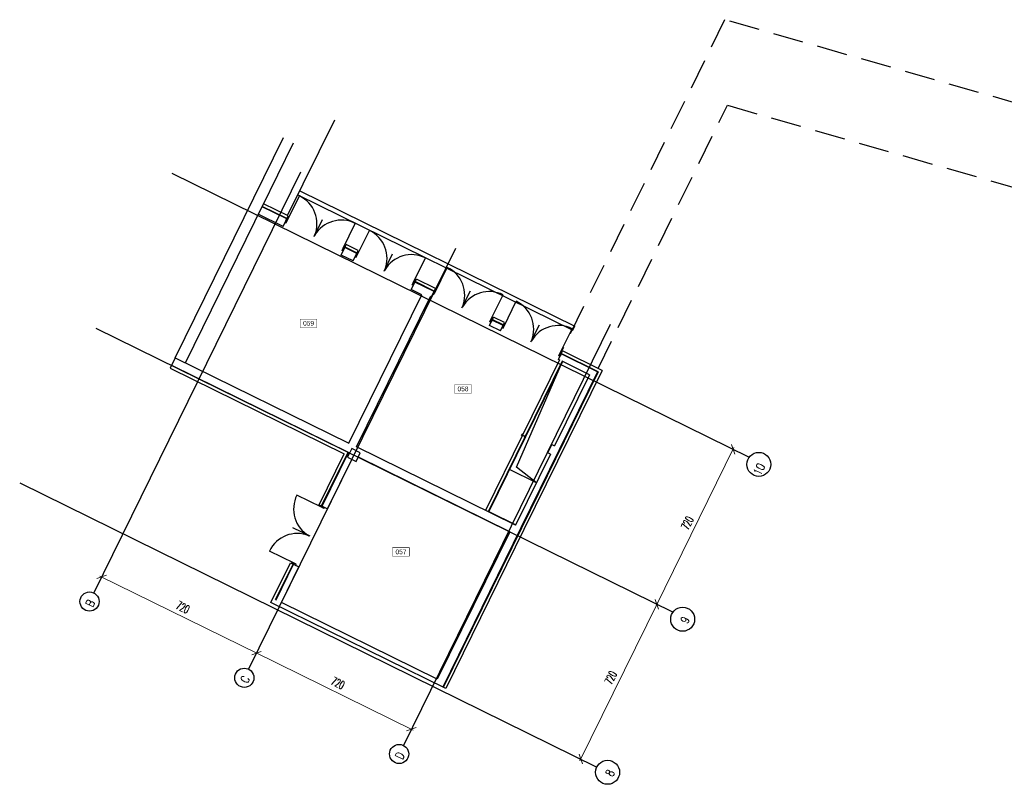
# Model space of a CAD drawing. Header units: centimetres. Extents: x -228435 to 56419, y -89367 to 477256.
# Tile 18 of 53: x -123890 to -82798, y 31063 to 62956. Entities that reach past the tile are written whole.
import ezdxf
from ezdxf.enums import TextEntityAlignment as Align

# ---------------------------------------------------------------- set-up
doc = ezdxf.new("R2010")
doc.units = ezdxf.units.CM
doc.header["$LTSCALE"] = 50
doc.header["$PDMODE"] = 35
doc.header["$PDSIZE"] = 0.1
for name, pattern in [('Kondygnacja -1$0$HIDDEN', [9.525, 6.35, -3.175]), ('Legenda rzuty$0$PHANTOM2', [31.75, 15.875, -3.175, 3.175, -3.175, 3.175, -3.175]), ('Osie rzutów$0$DASHDOT2', [12.7, 6.35, -3.175, 0, -3.175])]:
    doc.linetypes.add(name, pattern=pattern)
doc.layers.get('0').update_dxf_attribs({"color": 8})
doc.layers.get('DEFPOINTS').update_dxf_attribs({"color": 8})
for name, color, linetype in [('Kondygnacja -1$0$ARCH_MUROWANE_IST', 8, 'Continuous'), ('Kondygnacja -1$0$ARCH_NIEWIDOK_IST', 8, 'Kondygnacja -1$0$HIDDEN'), ('Kondygnacja -1$0$ARCH_STAL_IST', 8, 'Continuous'), ('Kondygnacja -1$0$ARCH_WIDOK_IST', 8, 'Continuous'), ('Kondygnacja -1$0$ARCH_ŚLUSARKA_DRZWI_IST', 8, 'Continuous'), ('Kondygnacja -1$0$ARCH_ŻELBET_IST', 8, 'Continuous'), ('Legenda rzuty$0$ARCH_ODWODNIENIE', 8, 'Legenda rzuty$0$PHANTOM2'), ('Osie rzutów$0$ARCH_INFO_OSIE_IST', 8, 'Osie rzutów$0$DASHDOT2'), ('Osie rzutów$0$ARCH_INFO_OSIE_OPISY_IST', 8, 'Continuous'), ('Pomieszczenia -1$0$ARCH_INFO_AREA_ETYKIETY_200', 8, 'Continuous')]:
    doc.layers.add(name, color=color, linetype=linetype)
doc.layers.add('Osie rzutów$0$ARCH_INFO_WYMIARY', color=8, linetype='Continuous', lineweight=9)
doc.styles.add('Legenda rzuty$0$wymiary_cuprum', font='Romans.shx', dxfattribs={"width": 0.6})
doc.styles.add('Osie rzutów$0$ROMANS-250-CM', font='romans.shx', dxfattribs={"width": 0.8, "height": 50})
doc.styles.add('Osie rzutów$0$wymiary_cuprum', font='Romans.shx', dxfattribs={"width": 0.6})
doc.styles.add('Pomieszczenia -1$0$Arial', font='ARIAL.TTF')
doc.dimstyles.new('Osie rzutów$0$ARCH_ CT', dxfattribs={"dimtxt": 20, "dimasz": 20, "dimexe": 12, "dimexo": 20, "dimgap": 5, "dimtad": 1, "dimdec": 1, "dimrnd": 0.5, "dimzin": 9, "dimdsep": 46, "dimtxsty": 'Osie rzutów$0$wymiary_cuprum', "dimblk": 'Osie rzutów$0$_Oblique', "dimcen": 8, "dimdle": 12, "dimclrd": 256, "dimclre": 256, "dimclrt": 55, "dimadec": 1, "dimazin": 0, "dimtfac": 1, "dimtdec": 1, "dimtmove": 1, "dimatfit": 2, "dimldrblk": 'Osie rzutów$0$_Dot', "dimfxl": 0, "dimtolj": 1, "dimtzin": 0, "dimlwd": -1, "dimlwe": -1, "dimarcsym": 0})

# ---------------------------------------------------------------- blocks, each defined once
blk = doc.blocks.new('Legenda rzuty_1')
at = {"layer": 'Legenda rzuty$0$ARCH_ODWODNIENIE', "color": 55, "insert": (3353.1, 8271.1), "char_height": 20, "attachment_point": 1, "style": 'Legenda rzuty$0$wymiary_cuprum'}
blk.add_mtext('\\A1;', dxfattribs=at)
blk = doc.blocks.new('Pomieszczenia -1$0$etykieta_numer')
at = {"color": 0, "linetype": 'ByBlock', "const_width": 2.44}
blk.add_lwpolyline([(-50, -50), (-50, 0), (50, 0), (50, -50)], close=True, dxfattribs=at)
at = {"color": 0, "linetype": 'ByBlock', "style": 'Pomieszczenia -1$0$Arial'}
blk.add_attdef('AECAREA:NUMER_LOKALU', text='', height=28, dxfattribs=at).set_placement((0, -25), align=Align.MIDDLE)
blk = doc.blocks.new('Osie rzutów$0$_Oblique')
at = {"color": 0, "linetype": 'ByBlock', "lineweight": -2}
blk.add_line((-0.5, -0.5), (0.5, 0.5), dxfattribs=at)
blk = doc.blocks.new('*D1217')
at = {"layer": 'DEFPOINTS', "color": 0}
for p in [(2384.3, 8357.5), (2414, 8342.9), (2096.2, 7696.8)]:
    blk.add_point(p, dxfattribs=at)
at = {"layer": 'Osie rzutów$0$ARCH_INFO_WYMIARY'}
for p, q in [((2062.9, 7704.3), (2387.8, 8364.7)), ((2400.6, 8349.5), (2377.1, 8361)), ((2082.7, 7703.4), (2059.3, 7715))]:
    blk.add_line(p, q, dxfattribs=at)
at = {"layer": 'Osie rzutów$0$ARCH_INFO_WYMIARY', "xscale": 30, "yscale": 30, "zscale": 30}
for p, rotation in [((2384.3, 8357.5), 63.80570319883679), ((2066.4, 7711.4), 243.8057031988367)]:
    blk.add_blockref('Osie rzutów$0$_Oblique', p, dxfattribs=dict(at, rotation=rotation))
at = {"layer": 'Osie rzutów$0$ARCH_INFO_WYMIARY', "color": 55, "insert": (2191.7, 8051), "char_height": 35, "attachment_point": 5, "rotation": 63.8057, "style": 'Osie rzutów$0$wymiary_cuprum'}
blk.add_mtext('\\A1;720', dxfattribs=at)
blk = doc.blocks.new('Osie rzutów$0$_Dot')
at = {"color": 0, "linetype": 'ByBlock', "lineweight": -2}
blk.add_line((-0.5, 0), (-1, 0), dxfattribs=at)
at = {"color": 0, "linetype": 'ByBlock', "const_width": 0.5}
blk.add_lwpolyline([(-0.25, 0, 1), (0.25, 0, 1)], format="xyb", close=True, dxfattribs=at)
blk = doc.blocks.new('*D1218')
at = {"layer": 'DEFPOINTS', "color": 0}
for p in [(2702.1, 9003.6), (2731.8, 8988.9), (2414, 8342.9)]:
    blk.add_point(p, dxfattribs=at)
at = {"layer": 'Osie rzutów$0$ARCH_INFO_WYMIARY'}
for p, q in [((2380.7, 8350.3), (2705.6, 9010.7)), ((2718.4, 8995.5), (2694.9, 9007.1)), ((2400.6, 8349.5), (2377.1, 8361))]:
    blk.add_line(p, q, dxfattribs=at)
at = {"layer": 'Osie rzutów$0$ARCH_INFO_WYMIARY', "xscale": 30, "yscale": 30, "zscale": 30}
for p, rotation in [((2702.1, 9003.6), 63.80570319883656), ((2384.3, 8357.5), 243.8057031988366)]:
    blk.add_blockref('Osie rzutów$0$_Oblique', p, dxfattribs=dict(at, rotation=rotation))
at = {"layer": 'Osie rzutów$0$ARCH_INFO_WYMIARY', "color": 55, "insert": (2511.3, 8696.2), "char_height": 35, "attachment_point": 5, "rotation": 63.8057, "style": 'Osie rzutów$0$wymiary_cuprum'}
blk.add_mtext('\\A1;720', dxfattribs=at)
blk = doc.blocks.new('*D1219')
at = {"layer": 'DEFPOINTS', "color": 0}
for p in [(713.3, 8153.8), (695, 8116.6), (1341, 7798.8)]:
    blk.add_point(p, dxfattribs=at)
at = {"layer": 'Osie rzutów$0$ARCH_INFO_WYMIARY'}
for p, q in [((701.6, 8130.1), (716.8, 8161)), ((1366.5, 7832.4), (706.1, 8157.3)), ((1347.7, 7812.3), (1362.9, 7843.1))]:
    blk.add_line(p, q, dxfattribs=at)
at = {"layer": 'Osie rzutów$0$ARCH_INFO_WYMIARY', "xscale": 30, "yscale": 30, "zscale": 30}
for p, rotation in [((713.3, 8153.8), 153.8057031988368), ((1359.3, 7836), 333.8057031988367)]:
    blk.add_blockref('Osie rzutów$0$_Oblique', p, dxfattribs=dict(at, rotation=rotation))
at = {"layer": 'Osie rzutów$0$ARCH_INFO_WYMIARY', "color": 55, "insert": (1052.9, 8028.5), "char_height": 35, "attachment_point": 5, "rotation": 333.8057, "style": 'Osie rzutów$0$wymiary_cuprum'}
blk.add_mtext('\\A1;720', dxfattribs=at)
blk = doc.blocks.new('*D1220')
at = {"layer": 'DEFPOINTS', "color": 0}
for p in [(67.2, 8471.6), (48.9, 8434.4), (695, 8116.6)]:
    blk.add_point(p, dxfattribs=at)
at = {"layer": 'Osie rzutów$0$ARCH_INFO_WYMIARY'}
for p, q in [((55.6, 8447.9), (70.7, 8478.8)), ((720.5, 8150.3), (60, 8475.1)), ((701.6, 8130.1), (716.8, 8161))]:
    blk.add_line(p, q, dxfattribs=at)
at = {"layer": 'Osie rzutów$0$ARCH_INFO_WYMIARY', "xscale": 30, "yscale": 30, "zscale": 30}
for p, rotation in [((67.2, 8471.6), 153.8057031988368), ((713.3, 8153.8), 333.8057031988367)]:
    blk.add_blockref('Osie rzutów$0$_Oblique', p, dxfattribs=dict(at, rotation=rotation))
at = {"layer": 'Osie rzutów$0$ARCH_INFO_WYMIARY', "color": 55, "insert": (405.9, 8344.6), "char_height": 35, "attachment_point": 5, "rotation": 333.8057, "style": 'Osie rzutów$0$wymiary_cuprum'}
blk.add_mtext('\\A1;720', dxfattribs=at)
blk = doc.blocks.new('Osie rzutów')
at = {"layer": 'Osie rzutów$0$ARCH_INFO_OSIE_IST', "ltscale": 10}
for p, q in [((897.38, 10159.15), (34.11, 8404.31)), ((360.61, 10155.42), (2769.38, 8970.46)), ((1543.44, 9841.33), (680.17, 8086.49)), ((42.79, 9509.36), (2451.56, 8324.4)), ((2189.5, 9523.51), (1326.23, 7768.67)), ((-275.03, 8863.3), (2133.74, 7678.34))]:
    blk.add_line(p, q, dxfattribs=at)
at = {"layer": 'Osie rzutów$0$ARCH_INFO_OSIE_OPISY_IST'}
for centre, radius in [((2809.59, 8940.73), 50), ((16.46, 8368.42), 40), ((2491.76, 8294.66), 50), ((662.51, 8050.6), 40), ((1308.57, 7732.78), 40), ((2178.61, 7656.27), 50)]:
    blk.add_circle(centre, radius, dxfattribs=at)
at = {"layer": 'Osie rzutów$0$ARCH_INFO_OSIE_OPISY_IST', "style": 'Osie rzutów$0$ROMANS-250-CM', "width": 0.8}
for s, p in [('10', (2816.15, 8891.14)), ('B', (29.56, 8342.44)), ('9', (2512.14, 8273.16)), ('C', (675.61, 8024.62)), ('D', (1321.67, 7706.8)), ('8', (2198.99, 7634.77))]:
    blk.add_text(s, height=35, rotation=63.8057, dxfattribs=at).set_placement(p)
at = {"layer": 'Osie rzutów$0$ARCH_INFO_WYMIARY'}
for base, p1, p2, angle, picture, middle in [((2702.09, 9003.56), (2414.01, 8342.87), (2731.83, 8988.93), 243.8057, '*D1218', (2511.32, 8696.2)), ((67.22, 8471.61), (694.99, 8116.61), (48.93, 8434.43), 333.8057, '*D1220', (405.92, 8344.55))]:
    dim = blk.add_linear_dim(base=base, p1=p1, p2=p2, angle=angle, dimstyle='Osie rzutów$0$ARCH_ CT', override={"dimtxt": 35, "dimasz": 30, "dimexe": 8, "dimexo": 15, "dimgap": 18, "dimdle": 8}, dxfattribs=at)
    dim.commit()
    dim.dimension.update_dxf_attribs({"geometry": picture, "text_midpoint": middle})
for p1, p2, distance, picture, middle in [((2096.19, 7696.81), (2414.01, 8342.87), 33.15, '*D1217', (2191.71, 8051.03)), ((1341.05, 7798.79), (694.99, 8116.61), -41.43, '*D1219', (1052.86, 8028.52))]:
    dim = blk.add_aligned_dim(p1=p1, p2=p2, distance=distance, dimstyle='Osie rzutów$0$ARCH_ CT', override={"dimtxt": 35, "dimasz": 30, "dimexe": 8, "dimexo": 15, "dimgap": 20, "dimdle": 8}, dxfattribs=at)
    dim.commit()
    dim.dimension.update_dxf_attribs({"geometry": picture, "text_midpoint": middle})

msp = doc.modelspace()

# ---------------------------------------------------------------- linework, layer by layer
at = {"layer": 'Kondygnacja -1$0$ARCH_MUROWANE_IST', "ltscale": 4}
for p, q in [((-112745.177, 54644.237), (-113777.074, 55151.866)), ((-112736.348, 54662.183), (-113768.246, 55169.812)), ((-112683.378, 54769.86), (-113715.276, 55277.489)), ((-112899.672, 54330.182), (-113931.57, 54837.811)), ((-112899.672, 54330.182), (-112683.378, 54769.86)), ((-112694.052, 54691.527), (-112747.022, 54583.85)), ((-112747.022, 54583.85), (-112769.455, 54594.886)), ((-110476.956, 53138.357), (-110260.662, 53578.035)), ((-110316.201, 53521.773), (-110369.171, 53414.097)), ((-109819.971, 53205.219), (-110322.46, 53452.413)), ((-109811.143, 53223.166), (-110313.632, 53470.359)), ((-109758.173, 53330.842), (-110260.662, 53578.035)), ((-109974.467, 52891.164), (-110476.956, 53138.357)), ((-110346.738, 53403.061), (-110390.88, 53313.331)), ((-110369.171, 53414.097), (-110346.738, 53403.061)), ((-109974.467, 52891.164), (-109758.173, 53330.842)), ((-109821.816, 53144.832), (-109844.249, 53155.868)), ((-109768.846, 53252.509), (-109821.816, 53144.832)), ((-107551.751, 51699.339), (-107335.457, 52139.017)), ((-107421.533, 51964.043), (-107465.674, 51874.313)), ((-107390.995, 52082.755), (-107443.965, 51975.079)), ((-107443.965, 51975.079), (-107421.533, 51964.043)), ((-106598.656, 51620.534), (-107397.255, 52013.395)), ((-106589.827, 51638.48), (-107388.427, 52031.341)), ((-106536.857, 51746.156), (-107335.457, 52139.017)), ((-106948.604, 51792.687), (-106939.775, 51810.633)), ((-110148.874, 45287.245), (-107103.099, 51478.631)), ((-109834.818, 45132.749), (-106744.902, 51413.865)), ((-107103.099, 51478.631), (-107551.751, 51699.339)), ((-106709.01, 51396.209), (-106744.902, 51413.865)), ((-106709.01, 51396.209), (-106536.857, 51746.156)), ((-106634.548, 51638.191), (-106625.72, 51656.137)), ((-106578.43, 51605.012), (-106600.863, 51616.048)), ((-106525.46, 51712.688), (-106578.43, 51605.012)), ((-104286.294, 50204.384), (-104114.141, 50554.332)), ((-103656.517, 50329.209), (-104114.141, 50554.332)), ((-103828.669, 49979.261), (-104286.294, 50204.384)), ((-104178.147, 50424.223), (-104222.288, 50334.493)), ((-104147.609, 50542.935), (-104200.579, 50435.258)), ((-104200.579, 50435.258), (-104178.147, 50424.223)), ((-103718.315, 50203.587), (-104175.94, 50428.709)), ((-103709.487, 50221.533), (-104167.111, 50446.655)), ((-103828.669, 49979.261), (-103656.517, 50329.209)), ((-103698.09, 50188.065), (-103720.522, 50199.1)), ((-103645.12, 50295.741), (-103698.09, 50188.065)), ((-101405.953, 48787.437), (-101233.801, 49137.385)), ((-101297.806, 49007.276), (-101341.948, 48917.546)), ((-101320.239, 49018.311), (-101297.806, 49007.276)), ((-99770.185, 48261.354), (-101295.599, 49011.762)), ((-99743.411, 48270.472), (-101286.771, 49029.708)), ((-99582.765, 48325.178), (-101233.801, 49137.385)), ((-117399.076, 48853.89), (-117610.956, 48423.185)), ((-117553.572, 48539.835), (-110123.909, 44884.906)), ((-117399.076, 48853.89), (-110148.874, 45287.245)), ((-101361.088, 48765.366), (-104451.004, 42484.25)), ((-101253.412, 48712.396), (-104343.328, 42431.28)), ((-101235.466, 48703.568), (-104316.553, 42440.397)), ((-101361.088, 48765.366), (-101405.953, 48787.437)), ((-101361.088, 48765.366), (-101405.953, 48787.437)), ((-100104.865, 48147.383), (-101253.412, 48712.396)), ((-117610.956, 48423.185), (-110351.78, 44852.125)), ((-99770.185, 48261.354), (-102970.455, 41755.912)), ((-99743.411, 48270.472), (-102952.509, 41747.084)), ((-99582.765, 48325.178), (-102844.833, 41694.114)), ((-100104.865, 48147.383), (-101565.954, 45177.312)), ((-101850.341, 44893.721), (-101682.603, 45234.696)), ((-101682.603, 45234.696), (-101565.954, 45177.312)), ((-111397.938, 42725.519), (-110351.78, 44852.125)), ((-111290.261, 42672.549), (-110186.72, 44915.805)), ((-111272.315, 42663.721), (-110168.774, 44906.976)), ((-103194.781, 41866.267), (-109834.818, 45132.749)), ((-101733.692, 44836.337), (-103194.781, 41866.267)), ((-101733.692, 44836.337), (-101850.341, 44893.721)), ((-111047.99, 42553.367), (-110032.732, 44617.162)), ((-103439.007, 41596.352), (-109753.068, 44702.475)), ((-111397.938, 42725.519), (-111047.99, 42553.367)), ((-111386.541, 42692.051), (-111278.864, 42639.081)), ((-111278.864, 42639.081), (-111267.829, 42661.514)), ((-104316.553, 42440.397), (-103185.952, 41884.213)), ((-103439.007, 41596.352), (-106462.71, 35449.832)), ((-102970.455, 41755.912), (-106236.937, 35115.875)), ((-102952.509, 41747.084), (-106218.991, 35107.047)), ((-102844.833, 41694.114), (-106111.315, 35054.077)), ((-113406.383, 38642.793), (-112589.762, 40302.803)), ((-113406.383, 38642.793), (-112589.762, 40302.803)), ((-112589.762, 40302.803), (-112239.814, 40130.65)), ((-112556.294, 40314.2), (-112448.618, 40261.23)), ((-113210.423, 38769.284), (-112482.086, 40249.833)), ((-113192.477, 38760.456), (-112464.14, 40241.004)), ((-112968.152, 38650.102), (-112239.814, 40130.65)), ((-112448.618, 40261.23), (-112459.654, 40238.797)), ((-112459.654, 40238.797), (-112369.923, 40194.656)), ((-106111.315, 35054.077), (-113406.383, 38642.793)), ((-113210.423, 38769.284), (-113192.477, 38760.456)), ((-106462.71, 35449.832), (-112968.152, 38650.102))]:
    msp.add_line(p, q, dxfattribs=at)
at = {"layer": 'Kondygnacja -1$0$ARCH_NIEWIDOK_IST', "linetype": 'Kondygnacja -1$0$HIDDEN', "ltscale": 4}
msp.add_line((-99753.252, 48409.047), (-94353.555, 59385.438), dxfattribs=at)
msp.add_lwpolyline([(-71800, 56300), (-72986.41, 56300), (-74718.461, 57300), (-94469.489, 62955.7), (-101260.72, 49150.627)], dxfattribs=at)
at = {"layer": 'Kondygnacja -1$0$ARCH_NIEWIDOK_IST', "linetype": 'Kondygnacja -1$0$HIDDEN', "ltscale": 4, "elevation": -3480}
msp.add_lwpolyline([(-94353.555, 59385.438), (-75223.559, 53900)], dxfattribs=at)
at = {"layer": 'Kondygnacja -1$0$ARCH_STAL_IST'}
for p, q in [((-102904.128, 45674.015), (-102943.856, 45593.258)), ((-102943.856, 45593.258), (-102904.128, 45674.015)), ((-102913.467, 45619.32), (-102930.406, 45594.999)), ((-102907.679, 45621.488), (-102904.413, 45628.128)), ((-102907.442, 45621.371), (-102818.186, 45577.463)), ((-102906.227, 45634.036), (-102897.299, 45662.297)), ((-102904.176, 45628.011), (-102814.92, 45584.103)), ((-102900.719, 45672.337), (-102904.128, 45674.015)), ((-102904.128, 45674.015), (-102900.719, 45672.337)), ((-102778.506, 45612.216), (-102818.233, 45531.459)), ((-102818.233, 45531.459), (-102778.506, 45612.216)), ((-102781.916, 45613.894), (-102778.506, 45612.216)), ((-102778.506, 45612.216), (-102781.916, 45613.894)), ((-102943.856, 45593.258), (-102940.446, 45591.58)), ((-102816.135, 45571.439), (-102825.062, 45543.177)), ((-102818.233, 45531.459), (-102821.643, 45533.137)), ((-102808.895, 45586.154), (-102791.956, 45610.475))]:
    msp.add_line(p, q, dxfattribs=at)
for centre, radius, start, end in [((-102909.429, 45617.333), 4.5, 63.8057032, 153.8057032), ((-102902.189, 45632.049), 4.5, 153.8057032, 243.8057032), ((-102904.029, 45665.608), 7.5, 333.8057032, 63.8057032), ((-102904.029, 45665.608), 7.5, 333.8057032, 63.8057032), ((-102785.226, 45607.164), 7.5, 63.8057032, 153.8057032), ((-102785.226, 45607.164), 7.5, 63.8057032, 153.8057032), ((-102937.135, 45598.31), 7.5, 243.8057032, 333.8057032), ((-102818.333, 45539.866), 7.5, 153.8057032, 243.8057032), ((-102820.172, 45573.425), 4.5, 333.8057032, 63.8057032), ((-102812.933, 45588.141), 4.5, 243.8057032, 333.8057032)]:
    msp.add_arc(centre, radius, start, end, dxfattribs=at)
at = {"layer": 'Kondygnacja -1$0$ARCH_WIDOK_IST'}
for p, q in [((-112286.537, 55644.512), (-100810.041, 49998.795)), ((-112198.254, 55823.973), (-100721.758, 50178.255)), ((-100810.041, 49998.795), (-100721.758, 50178.255)), ((-103163.324, 44291.464), (-101235.466, 48703.568)), ((-102324.827, 43634.69), (-103455.428, 44190.875)), ((-102324.827, 43634.69), (-103163.324, 44291.464))]:
    msp.add_line(p, q, dxfattribs=at)
at = {"layer": 'Kondygnacja -1$0$ARCH_ŚLUSARKA_DRZWI_IST'}
for p, q in [((-112724.589, 54572.815), (-112216.96, 55604.713)), ((-112769.455, 54594.886), (-112813.596, 54505.156)), ((-112813.596, 54505.156), (-112768.731, 54483.085)), ((-112724.589, 54572.815), (-112769.455, 54594.886)), ((-112768.731, 54483.085), (-112724.589, 54572.815)), ((-111602.238, 53909.243), (-111250.873, 54623.49)), ((-110391.603, 53425.132), (-109883.974, 54457.03)), ((-109799.384, 53133.797), (-109291.755, 54165.695)), ((-110435.745, 53335.402), (-110391.603, 53425.132)), ((-110391.603, 53425.132), (-110346.738, 53403.061)), ((-110390.88, 53313.331), (-110435.745, 53335.402)), ((-109844.249, 53155.868), (-109888.391, 53066.138)), ((-109888.391, 53066.138), (-109843.526, 53044.067)), ((-109799.384, 53133.797), (-109844.249, 53155.868)), ((-109843.526, 53044.067), (-109799.384, 53133.797)), ((-108677.033, 52470.225), (-108325.668, 53184.472)), ((-107466.398, 51986.114), (-106958.769, 53018.012)), ((-106555.998, 51593.977), (-106048.369, 52625.874)), ((-107510.54, 51896.384), (-107466.398, 51986.114)), ((-107465.674, 51874.313), (-107510.54, 51896.384)), ((-107466.398, 51986.114), (-107421.533, 51964.043)), ((-106600.863, 51616.048), (-106645.005, 51526.317)), ((-106645.005, 51526.317), (-106600.139, 51504.247)), ((-106555.998, 51593.977), (-106600.863, 51616.048)), ((-106600.139, 51504.247), (-106555.998, 51593.977)), ((-105433.646, 50930.405), (-105082.282, 51644.652)), ((-104223.012, 50446.294), (-103715.383, 51478.191)), ((-103675.657, 50177.03), (-103168.028, 51208.927)), ((-104267.153, 50356.564), (-104223.012, 50446.294)), ((-104222.288, 50334.493), (-104267.153, 50356.564)), ((-104223.012, 50446.294), (-104178.147, 50424.223)), ((-103720.522, 50199.1), (-103764.664, 50109.37)), ((-103675.657, 50177.03), (-103720.522, 50199.1)), ((-103719.799, 50087.299), (-103675.657, 50177.03)), ((-102553.306, 49513.458), (-102201.941, 50227.705)), ((-103764.664, 50109.37), (-103719.799, 50087.299)), ((-101342.671, 49029.347), (-100835.042, 50061.244)), ((-101386.813, 48939.616), (-101342.671, 49029.347)), ((-101341.948, 48917.546), (-101386.813, 48939.616)), ((-101342.671, 49029.347), (-101297.806, 49007.276)), ((-111289.9, 42616.649), (-112321.797, 43124.278)), ((-111289.9, 42616.649), (-111267.829, 42661.514)), ((-111200.169, 42572.507), (-111289.9, 42616.649)), ((-111267.829, 42661.514), (-111178.099, 42617.372)), ((-111178.099, 42617.372), (-111200.169, 42572.507)), ((-111774.011, 41406.014), (-112488.258, 41757.379)), ((-112437.583, 40283.662), (-113469.48, 40791.292)), ((-112437.583, 40283.662), (-112459.654, 40238.797)), ((-112347.852, 40239.521), (-112437.583, 40283.662)), ((-112369.923, 40194.656), (-112347.852, 40239.521))]:
    msp.add_line(p, q, dxfattribs=at)
for centre, start, end in [((-112773.173, 54441.991), 337.7577637, 64.4348628), ((-110465.587, 53306.803), 63.1765436, 149.8536427), ((-109847.968, 53002.973), 337.7577637, 64.4348628), ((-107540.381, 51867.785), 63.1765436, 149.8536427), ((-106604.582, 51463.153), 337.7577637, 64.4348628), ((-104296.995, 50327.965), 63.1765436, 149.8536427), ((-103724.241, 50046.206), 337.7577637, 64.4348628), ((-101416.655, 48911.018), 63.1765436, 149.8536427), ((-111171.571, 42542.665), 153.1765436, 239.8536427), ((-112306.759, 40235.078), 67.7577637, 154.4348628)]:
    msp.add_arc(centre, 1288.912, start, end, dxfattribs=at)
at = {"layer": 'Kondygnacja -1$0$ARCH_ŻELBET_IST', "ltscale": 4}
for p, q in [((-112710.297, 54783.102), (-110744.096, 58779.955)), ((-117399.076, 48853.89), (-112881.162, 58037.813)), ((-113777.074, 55151.866), (-112467.285, 57814.378)), ((-116977.344, 48646.425), (-113715.276, 55277.489))]:
    msp.add_line(p, q, dxfattribs=at)
msp.add_lwpolyline([(-109853.271, 44528.879), (-109676.705, 44887.8), (-110035.626, 45064.366), (-110212.192, 44705.445)], close=True, dxfattribs=at)

# ---------------------------------------------------------------- block references
at = {"xscale": 10, "yscale": 10, "zscale": 10}
msp.add_blockref('Legenda rzuty_1', (-121140, -45000), dxfattribs=at)
at = {"layer": 'Osie rzutów$0$ARCH_INFO_OSIE_IST', "xscale": 10, "yscale": 10, "zscale": 10}
msp.add_blockref('Osie rzutów', (-121140, -45000), dxfattribs=at)
at = {"layer": 'Pomieszczenia -1$0$ARCH_INFO_AREA_ETYKIETY_200', "linetype": 'Continuous', "lineweight": -3}
ref = msp.add_blockref('Pomieszczenia -1$0$etykieta_numer', (-111834.549, 50468.663, 6300), dxfattribs=dict(at, xscale=7, yscale=7, zscale=10))
ref.add_attrib('AECAREA:NUMBER', '059', dxfattribs={"layer": '0', "color": 0, "linetype": 'ByBlock', "height": 196, "style": 'Pomieszczenia -1$0$Arial'}).set_placement((-111834.549, 50293.663, 6300), align=Align.MIDDLE)
ref = msp.add_blockref('Pomieszczenia -1$0$etykieta_numer', (-105389.255, 47729.473, 6300), dxfattribs=dict(at, xscale=7, yscale=7, zscale=10))
ref.add_attrib('AECAREA:NUMBER', '058', dxfattribs={"layer": '0', "color": 0, "linetype": 'ByBlock', "height": 196, "style": 'Pomieszczenia -1$0$Arial'}).set_placement((-105389.255, 47554.473, 6300), align=Align.MIDDLE)
ref = msp.add_blockref('Pomieszczenia -1$0$etykieta_numer', (-107977.523, 40932.221, 6300), dxfattribs=dict(at, xscale=7, yscale=7, zscale=10))
ref.add_attrib('AECAREA:NUMBER', '057', dxfattribs={"layer": '0', "color": 0, "linetype": 'ByBlock', "height": 196, "style": 'Pomieszczenia -1$0$Arial'}).set_placement((-107977.523, 40757.221, 6300), align=Align.MIDDLE)

doc.saveas('drawing.dxf')
